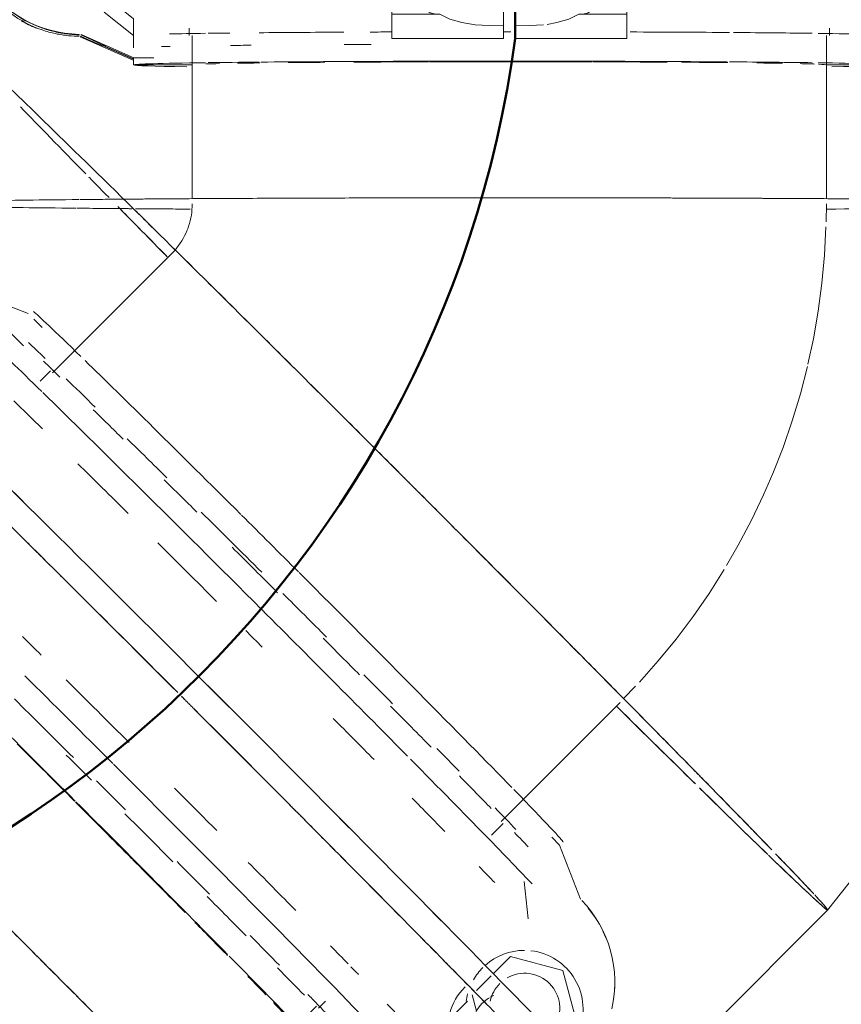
# Model space of a CAD drawing. Header units: millimetres. Extents: x 83162 to 161202, y 56220 to 105342.
# Tile 47 of 152: x 122062 to 122202, y 74652 to 74819. Entities that reach past the tile are written whole.
import ezdxf
from ezdxf import colors
from ezdxf.entities.mleader import LeaderData, LeaderLine
from ezdxf.math import Vec2, Vec3

# ---------------------------------------------------------------- set-up
doc = ezdxf.new("R2010")
doc.units = ezdxf.units.MM
doc.linetypes.add('ADSK_Штрих_ш2 п1_5', pattern=[350, 200, -150])
for name, color, linetype, lineweight in [('P-PIPE-____-OTLN', 7, 'Continuous', 50), ('Греющ. кабель', 204, 'Continuous', 50), ('ДЕВИ', 7, 'Continuous', 0)]:
    doc.layers.add(name, color=color, linetype=linetype, lineweight=lineweight)
doc.styles.add('ДЕВИ', font='CS_Gost2304.shx', dxfattribs={"width": 0.8})

# ---------------------------------------------------------------- blocks, each defined once
blk = doc.blocks.new('Грувлочное соединение_Колено стандартное - ГРУВ-V96-ВКК_01_К3_З_ЭОМ_греющий кабель_')
at = {"layer": 'P-PIPE-____-OTLN', "color": 31, "lineweight": 9, "true_color": 0xffbf9f}
for p, q in [((122090.65, 74817.69), (122090.65, 74816.45)), ((122199.65, 74816.45), (122199.65, 74817.69)), ((122091.15, 74816.45), (122091.15, 74788.67)), ((122199.15, 74788.67), (122199.15, 74816.45)), ((122199.1, 74784.76), (122199.15, 74787.79)), ((122087.64, 74779.31), (122067.37, 74759.04)), ((122067.02, 74759.39), (122065.26, 74757.64)), ((122164.62, 74703.58), (122166.66, 74705.7)), ((122143.74, 74682.67), (122164, 74702.94)), ((122142.11, 74680.34), (122144.09, 74682.32))]:
    blk.add_line(p, q, dxfattribs=at)
at = {"layer": 'P-PIPE-____-OTLN', "color": 254, "lineweight": 9, "true_color": 0xffdfcf}
blk.add_line((122091, 74785.87), (122090.91, 74785.4), dxfattribs=at)
at = {"layer": 'P-PIPE-____-OTLN', "color": 31, "lineweight": 9, "true_color": 0xffbf9f, "flags": 128}
for points in [[(122091.15, 74787.79), (122091.14, 74787.31), (122091.11, 74786.83), (122091.06, 74786.35), (122091, 74785.87)], [(122090.91, 74785.4), (122090.8, 74784.93), (122090.68, 74784.47), (122090.54, 74784.01), (122090.38, 74783.56), (122090.24, 74783.2)], [(122090.24, 74783.2), (122090.04, 74782.76), (122089.83, 74782.33), (122089.61, 74781.9), (122089.36, 74781.49), (122089.1, 74781.09), (122088.83, 74780.69), (122088.54, 74780.31), (122088.23, 74779.94), (122087.91, 74779.59), (122087.64, 74779.31)], [(122195.99, 74760.48), (122196.93, 74764.81), (122197.75, 74769.54), (122198.39, 74774.29), (122198.83, 74779.07), (122199.08, 74783.86)], [(122190.01, 74741.87), (122191.76, 74746.34), (122193.33, 74750.87), (122194.71, 74755.47), (122195.91, 74760.12)], [(122182.14, 74726.23), (122184.15, 74729.69), (122186.39, 74733.94), (122188.45, 74738.27), (122190.01, 74741.87)], [(122167.33, 74706.4), (122170.51, 74709.99), (122173.55, 74713.71), (122176.44, 74717.54), (122179.17, 74721.49), (122181.74, 74725.54)]]:
    blk.add_lwpolyline(points, dxfattribs=at)
blk = doc.blocks.new('Грувлочное соединение_Муфта жесткая1 - ГРУВ-V97-ВКК_01_К3_З_ЭОМ_греющий кабель_')
at = {"layer": 'P-PIPE-____-OTLN', "color": 8, "lineweight": 9, "true_color": 0x808080}
for p, q in [((122063.21, 74769.13), (122054.01, 74772.67)), ((122065.6, 74766.74), (122064.19, 74768.15)), ((122153.72, 74678.63), (122152.37, 74679.98)), ((122157.26, 74669.44), (122153.72, 74678.63)), ((122145.34, 74659.67), (122142.43, 74656.76)), ((122154.26, 74657.28), (122145.34, 74659.67)), ((122156.65, 74648.36), (122154.26, 74657.28)), ((122142.07, 74656.41), (122139.54, 74653.87)), ((122138.48, 74654.54), (122138.47, 74654.53)), ((122138.81, 74653.14), (122139.55, 74650.37)), ((122142.22, 74653.12), (122142, 74652.6))]:
    blk.add_line(p, q, dxfattribs=at)
for centre, major_axis, ratio, start_param, end_param in [((122109.09, 74724.39), (-45.25, 45.25), 0.01, 5.676874, 6.184594), ((122102.72, 74718.03), (-48.79, 48.79), 0.01, 5.589447, 5.961573), ((122105.55, 74720.85), (-45.25, 45.25), 0.01, 5.676679, 5.793493), ((122109.09, 74724.39), (-45.25, 45.25), 0.01, 4.937463, 5.649633), ((122102.72, 74718.03), (-48.79, 48.79), 0.01, 4.718668, 5.583345), ((122105.55, 74720.85), (-45.25, 45.25), 0.01, 5.338599, 5.484777), ((122105.55, 74720.85), (-45.25, 45.25), 0.01, 5.027565, 5.159478), ((122109.09, 74724.39), (-45.25, 45.25), 0.01, 4.719156, 4.934593), ((122105.55, 74720.85), (-45.25, 45.25), 0.01, 4.719164, 4.891313), ((122109.09, 74724.39), (-45.25, 45.25), 0.01, 3.783428, 4.716531), ((122102.72, 74718.03), (-48.79, 48.79), 0.01, 4.182414, 4.716531), ((122080.1, 74695.4), (-48.79, 48.79), 0.01, 5.027791, 5.096642), ((122105.55, 74720.85), (-45.25, 45.25), 0.01, 4.405497, 4.547042), ((122080.1, 74695.4), (-48.79, 48.79), 0.01, 4.716531, 4.937893), ((122105.55, 74720.85), (-45.25, 45.25), 0.01, 4.102847, 4.279873), ((122073.73, 74689.04), (-45.25, 45.25), 0.01, 4.716531, 4.811663), ((122102.72, 74718.03), (-48.79, 48.79), 0.01, 3.471488, 4.170088), ((122105.55, 74720.85), (-45.25, 45.25), 0.01, 3.783428, 3.964316), ((122080.1, 74695.4), (-48.79, 48.79), 0.01, 4.40527, 4.557101), ((122109.09, 74724.39), (-45.25, 45.25), 0.01, 3.16136, 3.771069), ((122073.73, 74689.04), (-45.25, 45.25), 0.01, 4.405497, 4.590432), ((122105.55, 74720.85), (-45.25, 45.25), 0.01, 3.482472, 3.616254), ((122080.1, 74695.4), (-48.79, 48.79), 0.01, 4.09401, 4.286615), ((122073.73, 74689.04), (-45.25, 45.25), 0.01, 4.094463, 4.265973), ((122143.11, 74655.3), (-18.48, 7.65), 0.999941, 3.304341, 4.30366), ((122143.09, 74655.24), (-18.48, 7.65), 0.999941, 3.918529, 3.988699), ((122080.1, 74695.4), (-48.79, 48.79), 0.01, 3.842254, 3.934494), ((122147.71, 74650.71), (-9.24, 3.83), 0.999941, 5.105109, 5.834462), ((122147.71, 74650.71), (-9.24, 3.83), 0.999941, 3.141593, 4.992282), ((122073.73, 74689.04), (-45.25, 45.25), 0.01, 3.783428, 3.938896), ((122080.1, 74695.4), (-48.79, 48.79), 0.01, 3.782749, 3.826971), ((122147.71, 74650.71), (-9.24, 3.83), 0.999941, 5.890507, 6.152306), ((122147.76, 74650.82), (-5.54, 2.3), 0.999941, 3.010714, 5.628708), ((122147.76, 74650.82), (-5.54, 2.3), 0.999941, 5.890507, 6.468043), ((122147.71, 74650.71), (-9.24, 3.83), 0.999941, 0.13092, 0.256876), ((122143.09, 74655.24), (-18.48, 7.65), 0.999941, 3.384888, 3.492785), ((122080.1, 74695.4), (-48.79, 48.79), 0.01, 3.471488, 3.586397)]:
    blk.add_ellipse(centre, major_axis=major_axis, ratio=ratio, start_param=start_param, end_param=end_param, dxfattribs=at)
blk.add_open_spline([(122159.91, 74666.05), (122159.49, 74666.7), (122159.04, 74667.31), (122158.59, 74667.86)], degree=3, dxfattribs=at)
blk = doc.blocks.new('Грувлочное соединение_Муфта жесткая1 - ГРУВ-V98-ВКК_01_К3_З_ЭОМ_греющий кабель_')
at = {"layer": 'P-PIPE-____-OTLN', "color": 8, "lineweight": 9, "true_color": 0x808080}
for p, q in [((122076.15, 74820.44), (122081.15, 74816.44)), ((122081.07, 74812.25), (122072.07, 74816.25)), ((122072.23, 74816.65), (122081.23, 74812.65)), ((122076.4, 74814.57), (122081.15, 74812.46)), ((122081.14, 74812.44), (122076.4, 74814.55)), ((122081.23, 74812.65), (122081.15, 74812.46)), ((122081.16, 74812.68), (122081.16, 74811.46)), ((122081.23, 74812.65), (122084.63, 74812.65)), ((122091.15, 74811.44), (122081.15, 74811.44)), ((122081.16, 74811.46), (122091.16, 74811.46)), ((122199.14, 74811.46), (122209.14, 74811.45)), ((122209.14, 74811.43), (122199.15, 74811.44))]:
    blk.add_line(p, q, dxfattribs=at)
at = {"layer": 'P-PIPE-____-OTLN', "color": 8, "lineweight": 9, "true_color": 0x808080, "flags": 128}
for points in [[(122076.05, 74814.65), (122075.2, 74815), (122073.86, 74815.57), (122072.1, 74816.33)], [(122072.2, 74816.57), (122073.95, 74815.77), (122075.27, 74815.16), (122076.1, 74814.76), (122076.4, 74814.6)]]:
    blk.add_lwpolyline(points, dxfattribs=at)
at = {"layer": 'P-PIPE-____-OTLN', "color": 8, "lineweight": 9, "true_color": 0x808080}
for centre, major_axis, ratio, start_param, end_param in [((122072.23, 74836.65), (-18.48, 7.65), 0.999941, 0.961423, 1.947424), ((122072.21, 74836.59), (-18.48, 7.65), 0.999941, 0.965663, 1.630477), ((122072.09, 74836.31), (-18.48, 7.65), 0.999941, 1.019423, 1.632463), ((122072.07, 74836.25), (-18.48, 7.65), 0.999941, 1.439876, 1.577838), ((122145.15, 74816.45), (64, 0), 0.01, 2.511929, 2.699758), ((122145.15, 74816.45), (64, 0), 0.01, 2.408731, 2.499757), ((122145.15, 74816.45), (64, 0), 0.01, 2.027172, 2.299427), ((122145.15, 74816.45), (64, 0), 0.01, 1.889359, 1.949929), ((122145.15, 74816.45), (64, 0), 0.01, 1.566654, 1.586731), ((122145.15, 74816.45), (64, 0), 0.01, 0.944586, 1.24306), ((122145.15, 74816.45), (64, 0), 0.01, 0.633552, 0.931384), ((122145.15, 74816.45), (64, 0), 0.01, 0.322518, 0.606506), ((122145.15, 74811.45), (64, 0), 0.01, 3.153076, 3.680564), ((122145.15, 74811.45), (64, 0), 0.01, 2.512116, 3.121825), ((122145.15, 74811.45), (54, 0), 0.01, 2.723195, 2.848432), ((122145.15, 74811.45), (64, 0), 0.01, 2.299228, 2.499757), ((122145.15, 74811.45), (54, 0), 0.01, 2.47606, 2.601506), ((122145.15, 74811.45), (64, 0), 0.01, 1.566654, 2.292905), ((122145.15, 74811.45), (54, 0), 0.01, 2.19118, 2.342793), ((122145.15, 74811.45), (54, 0), 0.01, 1.828545, 2.083685), ((122145.15, 74811.45), (54, 0), 0.01, 1.566654, 1.825367), ((122145.15, 74811.45), (64, 0), 0.01, 0.952634, 1.564029), ((122145.15, 74811.45), (54, 0), 0.01, 1.307942, 1.562775), ((122145.15, 74811.45), (54, 0), 0.01, 1.049229, 1.30476), ((122145.15, 74811.45), (54, 0), 0.01, 0.810067, 0.997204), ((122145.15, 74811.45), (64, 0), 0.01, 0.633552, 0.944586), ((122145.15, 74811.45), (54, 0), 0.01, 0.531803, 0.674469), ((122145.15, 74811.45), (54, 0), 0.01, 0.27309, 0.410113), ((122145.15, 74811.45), (64, 0), 0.01, 0.322518, 0.606312), ((122145.15, 74811.45), (54, 0), 0.01, 0.014378, 0.224987), ((122145.15, 74811.45), (64, 0), 0.01, 5.743388, 6.263418)]:
    blk.add_ellipse(centre, major_axis=major_axis, ratio=ratio, start_param=start_param, end_param=end_param, dxfattribs=at)
for points, knots in [([(122065.71, 74817.68), (122066.46, 74817.42), (122067.96, 74817), (122070.11, 74816.66), (122071.37, 74816.58), (122071.93, 74816.57)], [0, 0, 0, 0, 0.3333333, 0.6666667, 0.9532272, 0.9532272, 0.9532272, 0.9532272]), ([(122071.92, 74816.33), (122071.33, 74816.33), (122070.04, 74816.39), (122067.85, 74816.72), (122066.35, 74817.14), (122065.59, 74817.4)], [0.0304765, 0.0304765, 0.0304765, 0.0304765, 0.3333333, 0.6666667, 1, 1, 1, 1])]:
    blk.add_open_spline(points, degree=3, knots=knots, dxfattribs=at)
blk = doc.blocks.new('Грувлочное соединение_Колено стандартное - ГРУВ-V99-ВКК_01_К3_З_ЭОМ_греющий кабель_')
at = {"layer": 'P-PIPE-____-OTLN', "color": 31, "lineweight": 9, "true_color": 0xffbf9f}
for p, q in [((122036.48, 74728.85), (122035.58, 74727.95)), ((122035.93, 74727.6), (122016.29, 74707.96)), ((121978.52, 74704.32), (121976.04, 74704.32)), ((122007.18, 74703.82), (121978.52, 74703.82)), ((122112.65, 74650.88), (122113.83, 74652.05)), ((122092.66, 74631.59), (122112.3, 74651.23)), ((122089.85, 74628.86), (122092.03, 74630.96)), ((121977, 74595.32), (121978.52, 74595.32)), ((121978.52, 74595.82), (122007.18, 74595.82)), ((122008.07, 74595.84), (122011.01, 74595.9))]:
    blk.add_line(p, q, dxfattribs=at)
at = {"layer": 'P-PIPE-____-OTLN', "color": 254, "lineweight": 9, "true_color": 0xffdfcf}
blk.add_line((122014.2, 74706.09), (122013.81, 74705.82), dxfattribs=at)
at = {"layer": 'P-PIPE-____-OTLN', "color": 31, "lineweight": 9, "true_color": 0xffbf9f, "flags": 128}
for points in [[(122015.66, 74707.33), (122015.32, 74707), (122014.96, 74706.68), (122014.59, 74706.38), (122014.2, 74706.09)], [(122013.81, 74705.82), (122013.4, 74705.56), (122012.99, 74705.32), (122012.56, 74705.1), (122012.13, 74704.89), (122011.77, 74704.73)], [(122011.77, 74704.73), (122011.33, 74704.56), (122010.87, 74704.4), (122010.41, 74704.26), (122009.95, 74704.14), (122009.48, 74704.04), (122009.01, 74703.96), (122008.53, 74703.9), (122008.05, 74703.85), (122007.57, 74703.83), (122007.18, 74703.82)], [(122070.49, 74613.89), (122074.21, 74616.29), (122078.14, 74619.05), (122081.95, 74621.96), (122085.65, 74625.03), (122089.21, 74628.24)], [(122053.1, 74604.95), (122057.5, 74606.88), (122061.82, 74608.98), (122066.04, 74611.25), (122070.18, 74613.69)], [(122036.48, 74599.47), (122040.35, 74600.49), (122044.93, 74601.91), (122049.46, 74603.51), (122053.1, 74604.95)], [(122011.98, 74595.92), (122016.77, 74596.2), (122021.55, 74596.68), (122026.3, 74597.35), (122031.02, 74598.21), (122035.71, 74599.26), (122036.48, 74599.46)]]:
    blk.add_lwpolyline(points, dxfattribs=at)
blk = doc.blocks.new('Грувлочное соединение_Муфта жесткая1 - ГРУВ-V101-ВКК_01_К3_З_ЭОМ_греющий кабель_')
at = {"layer": 'P-PIPE-____-OTLN', "color": 8, "lineweight": 9, "true_color": 0x808080}
for p, q in [((122062.44, 74763.6), (122060.17, 74765.87)), ((122148.36, 74666.09), (122147.65, 74672.45)), ((122140.85, 74656.67), (122140.84, 74656.66)), ((122138.01, 74652.05), (122135.8, 74649.84)), ((122142.49, 74653.02), (122141.97, 74652.8))]:
    blk.add_line(p, q, dxfattribs=at)
for centre, major_axis, ratio, start_param, end_param in [((122105.93, 74721.23), (-45.25, 45.25), 0.01, 5.799282, 5.952384), ((122105.93, 74721.23), (-45.25, 45.25), 0.01, 5.486361, 5.651195), ((122099.57, 74714.87), (-48.79, 48.79), 0.01, 5.490728, 5.642029), ((122105.93, 74721.23), (-45.25, 45.25), 0.01, 5.158805, 5.330315), ((122099.57, 74714.87), (-48.79, 48.79), 0.01, 5.130177, 5.330768), ((122105.93, 74721.23), (-45.25, 45.25), 0.01, 4.787588, 5.019281), ((122099.57, 74714.87), (-48.79, 48.79), 0.01, 4.809813, 5.019508), ((122105.93, 74721.23), (-45.25, 45.25), 0.01, 4.542723, 4.708247), ((122099.57, 74714.87), (-48.79, 48.79), 0.01, 4.650568, 4.708247), ((122070.58, 74685.88), (-45.25, 45.25), 0.01, 4.708247, 5.315815), ((122076.94, 74692.24), (-48.79, 48.79), 0.01, 4.708247, 5.019508), ((122105.93, 74721.23), (-45.25, 45.25), 0.01, 4.280688, 4.397213), ((122074.11, 74689.42), (-45.25, 45.25), 0.01, 4.793272, 5.019281), ((122099.57, 74714.87), (-48.79, 48.79), 0.01, 4.242218, 4.396986), ((122070.58, 74685.88), (-38.18, 38.18), 0.01, 4.708247, 4.96696), ((122105.93, 74721.23), (-45.25, 45.25), 0.01, 3.976689, 4.086179), ((122076.94, 74692.24), (-48.79, 48.79), 0.01, 3.463205, 4.70611), ((122074.11, 74689.42), (-45.25, 45.25), 0.01, 4.596087, 4.705614), ((122070.58, 74685.88), (-38.18, 38.18), 0.01, 4.449534, 4.704367), ((122070.58, 74685.88), (-45.25, 45.25), 0.01, 4.094227, 4.705622), ((122099.57, 74714.87), (-48.79, 48.79), 0.01, 3.934429, 4.085726), ((122105.93, 74721.23), (-45.25, 45.25), 0.01, 3.62161, 3.773358), ((122070.58, 74685.88), (-38.18, 38.18), 0.01, 4.190821, 4.446352), ((122074.11, 74689.42), (-45.25, 45.25), 0.01, 4.2653, 4.397213), ((122099.57, 74714.87), (-48.79, 48.79), 0.01, 3.640009, 3.745906), ((122070.58, 74685.88), (-38.18, 38.18), 0.01, 3.951659, 4.138797), ((122074.11, 74689.42), (-45.25, 45.25), 0.01, 3.940476, 4.086179), ((122070.58, 74685.88), (-45.25, 45.25), 0.01, 3.775145, 4.086179), ((122070.58, 74685.88), (-38.18, 38.18), 0.01, 3.673396, 3.816062), ((122144.68, 74647.43), (-3.83, 9.24), 0.999941, 0.392678, 1.439876), ((122070.58, 74685.88), (-38.18, 38.18), 0.01, 3.414683, 3.600879), ((122074.11, 74689.42), (-45.25, 45.25), 0.01, 3.631592, 3.720355), ((122144.79, 74647.47), (-2.3, 5.54), 0.999941, 0.392678, 1.701675), ((122144.79, 74647.47), (-2.3, 5.54), 0.999941, 0.130879, 0.29993)]:
    blk.add_ellipse(centre, major_axis=major_axis, ratio=ratio, start_param=start_param, end_param=end_param, dxfattribs=at)
at = {"layer": 'P-PIPE-____-OTLN', "color": 9, "lineweight": 9, "true_color": 0xbfbfbf}
for centre, major_axis, ratio, start_param, end_param in [((122074.11, 74689.42), (-45.25, 45.25), 0.01, 3.720355, 3.775145), ((122144.79, 74647.47), (-2.3, 5.54), 0.999941, 0.29993, 0.392678)]:
    blk.add_ellipse(centre, major_axis=major_axis, ratio=ratio, start_param=start_param, end_param=end_param, dxfattribs=at)
blk = doc.blocks.new('Грувлочное соединение_Муфта жесткая1 - ГРУВ-V244-ВКК_01_К3_З_ЭОМ_греющий кабель_')
at = {"layer": 'P-PIPE-____-OTLN', "color": 9, "lineweight": 9, "true_color": 0xbfbfbf}
for p, q in [((122144.15, 74862.08), (122144.15, 74864.97)), ((122146.15, 74864.95), (122146.15, 74861.9)), ((122125.15, 74863.97), (122144.15, 74863.97)), ((122144.15, 74861.8), (122144.15, 74863.97)), ((122146.15, 74863.97), (122165.15, 74863.97)), ((122146.15, 74863.97), (122146.15, 74861.8)), ((122144.15, 74861.8), (122144.15, 74860.46)), ((122146.15, 74860.46), (122146.15, 74861.8)), ((122122.46, 74848.13), (122122.15, 74847.33)), ((122122.95, 74848.17), (122125.15, 74848.17)), ((122125.15, 74846.23), (122125.15, 74848.41)), ((122131.15, 74846.31), (122131.15, 74849.19)), ((122159.15, 74849.19), (122159.15, 74846.31)), ((122165.15, 74849.14), (122165.15, 74847)), ((122166.15, 74846.82), (122166.15, 74849.07)), ((122166.15, 74848.84), (122166.15, 74847.27)), ((122170.15, 74849.02), (122170.15, 74846.34)), ((122076.15, 74846.13), (122076.15, 74843.86)), ((122122.15, 74845.27), (122122.15, 74847.33)), ((122122.15, 74847.33), (122122.15, 74845.17)), ((122135.75, 74846.13), (122131.15, 74846.13)), ((122159.15, 74846.13), (122136.3, 74846.13)), ((122169.57, 74846.13), (122165.15, 74846.13)), ((122166.15, 74844.82), (122166.15, 74846.19)), ((122170.15, 74846.14), (122170.15, 74844.82)), ((122177.15, 74846.13), (122170.24, 74846.13)), ((122177.15, 74846.13), (122177.15, 74844.41)), ((122214.15, 74844.46), (122214.15, 74846.74)), ((122076.15, 74843), (122076.15, 74840.83)), ((122214.15, 74840.83), (122214.15, 74843))]:
    blk.add_line(p, q, dxfattribs=at)
at = {"layer": 'P-PIPE-____-OTLN', "color": 8, "lineweight": 9, "true_color": 0x808080}
for p, q in [((122081.15, 74864.33), (122081.15, 74859.33)), ((122125.15, 74860.31), (122125.15, 74862.96)), ((122209.15, 74859.33), (122209.15, 74864.33)), ((122135.02, 74860.82), (122137.05, 74861.4)), ((122165.15, 74862.45), (122165.15, 74860.31)), ((122081.15, 74859.34), (122076.15, 74855.34)), ((122125.15, 74850.23), (122125.15, 74860.06)), ((122133.19, 74860.06), (122127.02, 74860.06)), ((122133.34, 74860.06), (122127.03, 74860.06)), ((122144.15, 74860.46), (122144.15, 74859.1)), ((122146.15, 74857.81), (122146.15, 74860.46)), ((122163.27, 74860.06), (122156.96, 74860.06)), ((122163.27, 74860.06), (122157.11, 74860.06)), ((122165.15, 74860.06), (122165.15, 74850.23)), ((122214.14, 74855.34), (122209.14, 74859.34)), ((122131.15, 74849.75), (122131.15, 74858.9)), ((122144.15, 74857.76), (122144.15, 74853.13)), ((122146.15, 74853.13), (122146.15, 74857.76)), ((122159.15, 74858.9), (122159.15, 74849.75)), ((122144.15, 74853.13), (122144.15, 74856.02)), ((122146.15, 74856.02), (122146.15, 74853.13)), ((122076.15, 74855.33), (122076.15, 74846.74)), ((122214.15, 74846.74), (122214.15, 74855.33)), ((122166.15, 74850.13), (122165.15, 74850.13)), ((122166.15, 74849.76), (122166.15, 74850.13)), ((122166.15, 74850.13), (122166.15, 74848.84)), ((122168.53, 74849.36), (122166.15, 74849.36)), ((122170.15, 74849.36), (122169.57, 74849.36)), ((122125.15, 74840.39), (122125.15, 74845.43)), ((122131.15, 74840.48), (122131.15, 74845.16)), ((122159.15, 74845.16), (122159.15, 74840.48)), ((122165.15, 74845.43), (122165.15, 74840.39)), ((122166.15, 74845.21), (122166.15, 74840.39)), ((122166.15, 74840.39), (122166.15, 74844.82)), ((122170.15, 74844.82), (122166.15, 74844.82)), ((122170.15, 74844.82), (122170.15, 74840.38)), ((122177.15, 74844.41), (122177.15, 74840.37)), ((122122.15, 74840.39), (122122.15, 74843.79)), ((122122.15, 74843.66), (122122.15, 74840.39)), ((122076.15, 74837.21), (122076.15, 74823.33)), ((122122.15, 74832.93), (122122.15, 74836.59)), ((122122.15, 74836.46), (122122.15, 74832.93)), ((122125.15, 74830.23), (122125.15, 74837.43)), ((122131.15, 74831.71), (122131.15, 74837.45)), ((122159.15, 74837.45), (122159.15, 74826.79)), ((122165.15, 74837.43), (122165.15, 74830.23)), ((122166.15, 74835.59), (122166.15, 74837.45)), ((122166.15, 74837.44), (122166.15, 74830.13)), ((122170.15, 74837.45), (122170.15, 74835.59)), ((122177.15, 74835.93), (122177.15, 74834.13)), ((122214.15, 74823.33), (122214.15, 74837.21)), ((122166.15, 74830.89), (122166.15, 74835.59)), ((122170.15, 74835.59), (122166.15, 74835.59)), ((122170.15, 74835.59), (122170.15, 74830.89)), ((122122.15, 74832.93), (122122.46, 74832.12)), ((122131.15, 74834.13), (122136.3, 74834.13)), ((122137.12, 74834.13), (122159.15, 74834.13)), ((122165.15, 74834.13), (122176.08, 74834.13)), ((122125.15, 74832.17), (122122.95, 74832.17)), ((122125.15, 74832.08), (122122.95, 74832.08)), ((122166.15, 74830.89), (122170.15, 74830.89)), ((122125.15, 74826.73), (122125.15, 74829.3)), ((122131.15, 74826.79), (122131.15, 74830.72)), ((122165.15, 74830.13), (122166.15, 74830.13)), ((122165.15, 74829.66), (122165.15, 74826.73)), ((122166.15, 74830.13), (122166.15, 74830.44)), ((122125.15, 74820.06), (122125.15, 74826.06)), ((122131.15, 74821.21), (122131.15, 74826.67)), ((122159.15, 74826.67), (122159.15, 74821.21)), ((122165.15, 74826.06), (122165.15, 74820.06)), ((122076.15, 74823.32), (122081.15, 74819.32)), ((122209.14, 74819.32), (122214.14, 74823.32)), ((122144.15, 74821.14), (122144.15, 74818.24)), ((122146.15, 74818.24), (122146.15, 74821.14)), ((122081.15, 74819.33), (122081.15, 74814.33)), ((122125.15, 74817.69), (122125.15, 74820.06)), ((122125.15, 74820.06), (122133.34, 74820.06)), ((122156.96, 74820.06), (122165.15, 74820.06)), ((122165.15, 74820.06), (122165.15, 74815.97)), ((122209.15, 74814.33), (122209.15, 74819.33)), ((122125.15, 74815.97), (122125.15, 74817.62)), ((122144.15, 74815.97), (122144.15, 74818.24)), ((122146.15, 74818.24), (122146.15, 74815.97)), ((122144.15, 74815.97), (122125.15, 74815.97)), ((122165.15, 74815.97), (122146.15, 74815.97))]:
    blk.add_line(p, q, dxfattribs=at)
at = {"layer": 'P-PIPE-____-OTLN', "lineweight": 9}
for p, q in [((122127.02, 74860.06), (122125.15, 74860.06)), ((122127.03, 74860.06), (122125.15, 74860.06)), ((122165.15, 74860.06), (122163.27, 74860.06)), ((122165.15, 74860.06), (122163.27, 74860.06)), ((122076.15, 74840.16), (122076.15, 74837.21)), ((122122.15, 74838.33), (122122.15, 74840.2)), ((122122.15, 74840.05), (122122.15, 74838.19)), ((122125.15, 74840.22), (122122.95, 74840.22)), ((122125.15, 74838.38), (122125.15, 74840.26)), ((122131.15, 74838.38), (122131.15, 74840.26)), ((122159.15, 74840.26), (122159.15, 74838.38)), ((122165.15, 74840.26), (122165.15, 74838.38)), ((122166.15, 74838.4), (122166.15, 74840.39)), ((122166.15, 74840.23), (122166.15, 74837.63)), ((122170.15, 74840.38), (122170.15, 74838.4)), ((122177.15, 74840.19), (122177.15, 74838.39)), ((122214.15, 74837.21), (122214.15, 74840.16))]:
    blk.add_line(p, q, dxfattribs=at)
at = {"layer": 'P-PIPE-____-OTLN', "color": 9, "lineweight": 9, "true_color": 0xbfbfbf, "flags": 128}
for points in [[(122137.05, 74861.4), (122139.32, 74861.77), (122141.73, 74861.9), (122144.15, 74861.8)], [(122146.15, 74861.8), (122148.56, 74861.9), (122150.97, 74861.77), (122153.25, 74861.4)]]:
    blk.add_lwpolyline(points, dxfattribs=at)
at = {"layer": 'P-PIPE-____-OTLN', "color": 8, "lineweight": 9, "true_color": 0x808080, "flags": 128}
for points in [[(122153.27, 74861.4), (122155.28, 74860.82), (122156.96, 74860.06)], [(122144.15, 74818.24), (122141.73, 74818.14), (122139.32, 74818.28), (122137.05, 74818.66), (122135.02, 74819.26), (122133.34, 74820.06)], [(122156.96, 74820.06), (122155.28, 74819.26), (122153.25, 74818.66), (122151.57, 74818.35)], [(122150.97, 74818.28), (122148.56, 74818.14), (122146.15, 74818.24)]]:
    blk.add_lwpolyline(points, dxfattribs=at)
at = {"layer": 'P-PIPE-____-OTLN', "color": 8, "lineweight": 9, "true_color": 0x808080}
for centre, major_axis, start_param, end_param in [((122145.15, 74864.33), (64, 0), 2.223402, 3.141593), ((122145.15, 74864.33), (64, 0), 2.061772, 2.190346), ((122145.15, 74864.33), (64, 0), 0.961433, 1.081625), ((122145.15, 74864.33), (64, 0), 0.630222, 0.929927), ((122145.15, 74864.33), (64, 0), 0.315043, 0.622068), ((122145.15, 74864.33), (64, 0), 0, 0.311034), ((122145.15, 74859.33), (64, 0), 2.696097, 2.7528), ((122145.15, 74859.33), (64, 0), 2.297765, 2.419336), ((122145.15, 74859.33), (64, 0), 1.94778, 2.025596), ((122145.15, 74855.33), (69, 0), 1.868563, 2.752517), ((122145.15, 74855.33), (69, 0), 0.569652, 1.275776), ((122145.15, 74855.33), (69, 0), 0.311261, 0.545565), ((122145.15, 74823.33), (69, 0), 2.693456, 2.752517), ((122145.15, 74823.33), (69, 0), 2.378718, 2.429182), ((122145.15, 74823.33), (69, 0), 2.309837, 2.363441), ((122145.15, 74823.33), (69, 0), 1.974365, 2.027263), ((122145.15, 74823.33), (69, 0), 1.935721, 1.965485), ((122145.15, 74814.33), (64, 0), 2.695979, 2.7528), ((122145.15, 74814.33), (64, 0), 2.328533, 2.406893), ((122145.15, 74814.33), (64, 0), 1.94769, 2.025762)]:
    blk.add_ellipse(centre, major_axis=major_axis, ratio=0.01, start_param=start_param, end_param=end_param, dxfattribs=at)
at = {"layer": 'P-PIPE-____-OTLN', "lineweight": 9}
for start_param, end_param in [(2.190346, 2.223402), (0.933102, 0.961433)]:
    blk.add_ellipse((122145.15, 74864.33), major_axis=(64, 0), ratio=0.01, start_param=start_param, end_param=end_param, dxfattribs=at)
at = {"layer": 'P-PIPE-____-OTLN', "color": 9, "lineweight": 9, "true_color": 0xbfbfbf}
for start_param, end_param in [(2.036355, 2.061772), (1.586422, 2.009561), (1.124587, 1.555171)]:
    blk.add_ellipse((122145.15, 74864.33), major_axis=(64, 0), ratio=0.01, start_param=start_param, end_param=end_param, dxfattribs=at)
at = {"layer": 'P-PIPE-____-OTLN', "lineweight": 9}
for points in [[(122131.15, 74859.12), (122131.16, 74859.33), (122131.24, 74859.51), (122131.39, 74859.65)], [(122158.91, 74859.65), (122159.05, 74859.51), (122159.13, 74859.33), (122159.15, 74859.12)], [(122122.95, 74840.22), (122122.8, 74839.62), (122122.69, 74839.02), (122122.6, 74838.41)]]:
    blk.add_open_spline(points, degree=3, dxfattribs=at)
at = {"layer": 'P-PIPE-____-OTLN', "color": 8, "lineweight": 9, "true_color": 0x808080}
for points in [[(122131.39, 74859.65), (122131.55, 74859.8), (122132.05, 74860.02), (122132.85, 74860.07), (122133.34, 74860.06)], [(122156.96, 74860.06), (122157.44, 74860.07), (122158.25, 74860.02), (122158.74, 74859.8), (122158.91, 74859.65)], [(122122.46, 74844.14), (122122.46, 74842.87), (122122.61, 74841.62), (122122.91, 74840.39)], [(122122.46, 74832.13), (122122.46, 74832.11), (122122.62, 74832.1), (122122.95, 74832.08)], [(122133.34, 74820.06), (122132.85, 74820.07), (122132.05, 74820.14), (122131.3, 74820.51), (122131.15, 74820.95), (122131.15, 74821.21)], [(122159.15, 74821.21), (122159.15, 74820.95), (122158.99, 74820.51), (122158.25, 74820.14), (122157.44, 74820.07), (122156.96, 74820.06)]]:
    blk.add_open_spline(points, degree=3, dxfattribs=at)
at = {"layer": 'P-PIPE-____-OTLN', "color": 9, "lineweight": 9, "true_color": 0xbfbfbf}
blk.add_open_spline([(122122.95, 74848.17), (122122.62, 74846.81), (122122.46, 74845.47), (122122.46, 74844.14)], degree=3, dxfattribs=at)
at = {"layer": 'P-PIPE-____-OTLN', "color": 8, "lineweight": 9, "true_color": 0x808080}
blk.add_open_spline([(122122.51, 74837.46), (122122.48, 74837.06), (122122.41, 74835.32), (122122.62, 74833.55), (122122.95, 74832.17)], degree=3, knots=[0.3488349, 0.3488349, 0.3488349, 0.3488349, 0.5, 1, 1, 1, 1], dxfattribs=at)

msp = doc.modelspace()

# ---------------------------------------------------------------- linework, layer by layer
at = {"layer": 'P-PIPE-____-OTLN', "color": 11, "linetype": 'ADSK_Штрих_ш2 п1_5', "lineweight": 9, "true_color": 0xff8040}
msp.add_line((122164.95, 74633.17), (122199.36, 74667.58), dxfattribs=at)
at = {"layer": 'P-PIPE-____-OTLN', "color": 11, "linetype": 'ADSK_Штрих_ш2 п1_5', "lineweight": 9, "true_color": 0xff8040, "flags": 128}
msp.add_lwpolyline([(122199.36, 74667.58), (122224.2, 74699.12), (122236.21, 74722.73)], dxfattribs=at)
at = {"layer": 'P-PIPE-____-OTLN', "color": 31, "linetype": 'ADSK_Штрих_ш2 п1_5', "lineweight": 9, "true_color": 0xffbf9f}
for centre, major_axis, ratio, start_param, end_param in [((122125.82, 74741.12), (-73.54, 73.54), 0.01, 5.410294, 6.011384), ((122125.82, 74741.12), (-73.54, 73.54), 0.01, 5.317485, 5.41022), ((122145.15, 74787.79), (104, 0), 0.01, 3.39925, 3.922849), ((122145.15, 74787.79), (104, 0), 0.01, 2.352053, 2.868612), ((122145.15, 74787.79), (104, 0), 0.01, 2.260418, 2.350242), ((122125.82, 74741.12), (-73.54, 73.54), 0.01, 0.881175, 1.023256), ((122145.15, 74787.79), (104, 0), 0.01, 2.167608, 2.260365), ((122145.15, 74787.79), (104, 0), 0.01, 2.048407, 2.167168), ((122145.15, 74787.79), (104, 0), 0.01, 1.910222, 2.047883), ((122145.15, 74787.79), (104, 0), 0.01, 1.791786, 1.909822), ((122145.15, 74787.79), (104, 0), 0.01, 1.652524, 1.791285), ((122145.15, 74787.79), (104, 0), 0.01, 1.535187, 1.652168), ((122145.15, 74787.79), (104, 0), 0.01, 1.394346, 1.53472), ((122145.15, 74787.79), (104, 0), 0.01, 1.278607, 1.394038), ((122145.15, 74787.79), (104, 0), 0.01, 1.135369, 1.248251), ((122145.15, 74787.79), (104, 0), 0.01, 1.022041, 1.135113), ((122145.15, 74787.79), (104, 0), 0.01, 3.925161, 4.042361), ((122125.82, 74741.12), (-73.54, 73.54), 0.01, 0.887427, 1.020632), ((122145.15, 74787.79), (104, 0), 0.01, 4.020736, 4.046988), ((122145.15, 74787.79), (104, 0), 0.01, 4.053367, 4.16266), ((122145.15, 74787.79), (104, 0), 0.01, 4.057323, 4.159616), ((122145.15, 74787.79), (104, 0), 0.01, 5.258098, 5.272172), ((122145.15, 74787.79), (104, 0), 0.01, 5.259189, 5.531085), ((122125.82, 74741.12), (-73.54, 73.54), 0.01, 5.203934, 5.317045), ((122125.82, 74741.12), (-73.54, 73.54), 0.01, 5.060098, 5.20292), ((122125.82, 74741.12), (-73.54, 73.54), 0.01, 4.941662, 5.059698), ((122125.82, 74741.12), (-73.54, 73.54), 0.01, 4.8024, 4.933985), ((122125.82, 74741.12), (-73.54, 73.54), 0.01, 4.685064, 4.802044), ((122125.82, 74741.12), (-73.54, 73.54), 0.01, 4.654734, 4.684597), ((122125.82, 74741.12), (-73.54, 73.54), 0.01, 4.544222, 4.65066), ((122088.26, 74703.56), (-73.54, 73.54), 0.01, 5.022406, 5.090877), ((122088.26, 74703.56), (-73.54, 73.54), 0.00996, 5.024183, 5.090561), ((122125.82, 74741.12), (-73.54, 73.54), 0.01, 4.45365, 4.543915), ((122088.26, 74703.56), (-73.54, 73.54), 0.01, 4.979451, 5.002496), ((122125.82, 74741.12), (-73.54, 73.54), 0.01, 4.285245, 4.428062), ((122125.82, 74741.12), (-73.54, 73.54), 0.01, 4.190751, 4.28499), ((122088.26, 74703.56), (-73.54, 73.54), 0.01, 4.677779, 4.708247), ((122088.26, 74703.56), (-73.54, 73.54), 0.00996, 4.677752, 4.708207), ((122125.82, 74741.12), (-73.54, 73.54), 0.01, 4.024787, 4.171553), ((122125.82, 74741.12), (-73.54, 73.54), 0.01, 2.118202, 2.347502), ((122125.82, 74741.12), (-73.54, 73.54), 0.01, 2.118375, 2.344865), ((122125.82, 74741.12), (-73.54, 73.54), 0.01, 3.92815, 4.024587), ((122125.82, 74741.12), (-73.54, 73.54), 0.01, 2.360336, 2.615275), ((122125.82, 74741.12), (-73.54, 73.54), 0.01, 3.761072, 3.931133), ((122125.82, 74741.12), (-73.54, 73.54), 0.01, 2.362039, 2.618576), ((122088.26, 74703.56), (-73.54, 73.54), 0.01, 4.421205, 4.453272), ((122125.82, 74741.12), (-73.54, 73.54), 0.01, 3.665908, 3.760931), ((122088.26, 74703.56), (-73.54, 73.54), 0.01, 4.323607, 4.394088), ((122088.26, 74703.56), (-73.54, 73.54), 0.00996, 4.32404, 4.391843), ((122125.82, 74741.12), (-73.54, 73.54), 0.01, 2.622136, 2.87826), ((122125.82, 74741.12), (-73.54, 73.54), 0.01, 3.487589, 3.641614), ((122125.82, 74741.12), (-73.54, 73.54), 0.01, 2.643889, 2.881419), ((122125.82, 74741.12), (-73.54, 73.54), 0.01, 3.404312, 3.48751), ((122125.82, 74741.12), (-73.54, 73.54), 0.01, 3.145735, 3.387368), ((122125.82, 74741.12), (-73.54, 73.54), 0.01, 2.883935, 3.141593), ((122125.82, 74741.12), (-73.54, 73.54), 0.01, 2.894812, 3.141593), ((122053.85, 74669.15), (-73.54, 73.54), 0.01, 4.535938, 4.642322), ((122088.26, 74703.56), (-73.54, 73.54), 0.01, 4.079929, 4.128343), ((122088.26, 74703.56), (-73.54, 73.54), 0.00996, 4.004752, 4.057914), ((122053.85, 74669.15), (-73.54, 73.54), 0.01, 4.4202, 4.535631), ((122088.26, 74703.56), (-73.54, 73.54), 0.01, 3.918942, 4.002048)]:
    msp.add_ellipse(centre, major_axis=major_axis, ratio=ratio, start_param=start_param, end_param=end_param, dxfattribs=at)
at = {"layer": 'P-PIPE-____-OTLN', "color": 254, "linetype": 'ADSK_Штрих_ш2 п1_5', "lineweight": 9, "true_color": 0xffdfcf}
for centre, start_param, end_param in [((122125.82, 74741.12), 0.527741, 0.779942), ((122125.82, 74741.12), 0.79005, 0.854483), ((122088.26, 74703.56), 4.716691, 4.977906), ((122088.26, 74703.56), 4.453272, 4.677779), ((122088.26, 74703.56), 4.128343, 4.323607)]:
    msp.add_ellipse(centre, major_axis=(-73.54, 73.54), ratio=0.01, start_param=start_param, end_param=end_param, dxfattribs=at)
at = {"layer": 'P-PIPE-____-OTLN', "color": 11, "linetype": 'ADSK_Штрих_ш2 п1_5', "lineweight": 9, "true_color": 0xff8040}
for centre, major_axis, ratio, start_param, end_param in [((122145.15, 74787.79), (104, 0), 0.01, 2.167168, 2.254165), ((122125.82, 74741.12), (-73.54, 73.54), 0.01, 5.317045, 5.404042), ((122145.15, 74787.79), (104, 0), 0.01, 2.047883, 2.167608), ((122145.15, 74787.79), (104, 0), 0.01, 1.909822, 2.048407), ((122145.15, 74787.79), (104, 0), 0.01, 1.791285, 1.910222), ((122145.15, 74787.79), (104, 0), 0.01, 1.652168, 1.791786), ((122145.15, 74787.79), (104, 0), 0.01, 1.566654, 1.652524), ((122145.15, 74787.79), (104, 0), 0.01, 1.53472, 1.566654), ((122145.15, 74787.79), (104, 0), 0.01, 1.394038, 1.535187), ((122145.15, 74787.79), (104, 0), 0.01, 1.248251, 1.394346), ((122145.15, 74787.79), (104, 0), 0.01, 1.135113, 1.278607), ((122145.15, 74787.79), (104, 0), 0.01, 0.996011, 1.135369), ((122145.15, 74787.79), (104, 0), 0.01, 0.874711, 1.022041), ((122125.82, 74741.12), (-73.54, 73.54), 0.01, 5.20292, 5.317485), ((122091.41, 74706.71), (-73.54, 73.54), 0.00996, 4.716531, 6.287327), ((122091.41, 74706.71), (-73.54, 73.54), 0.01, 4.716531, 6.287327), ((122125.82, 74741.12), (-73.54, 73.54), 0.01, 5.059698, 5.203934), ((122125.82, 74741.12), (-73.54, 73.54), 0.01, 4.933985, 5.060098), ((122125.82, 74741.12), (-73.54, 73.54), 0.01, 4.802044, 4.941662), ((122088.26, 74703.56), (-73.54, 73.54), 0.00996, 5.090561, 5.342486), ((122125.82, 74741.12), (-73.54, 73.54), 0.01, 4.716531, 4.8024), ((122125.82, 74741.12), (-73.54, 73.54), 0.01, 4.684597, 4.716531), ((122125.82, 74741.12), (-73.54, 73.54), 0.01, 4.543915, 4.685064), ((122125.82, 74741.12), (-73.54, 73.54), 0.01, 4.428062, 4.544222), ((122088.26, 74703.56), (-73.54, 73.54), 0.00996, 4.716531, 5.024183), ((122088.26, 74703.56), (-73.54, 73.54), 0.01, 5.002496, 5.022406), ((122125.82, 74741.12), (-73.54, 73.54), 0.01, 4.28499, 4.45365), ((122125.82, 74741.12), (-73.54, 73.54), 0.01, 4.171553, 4.285245), ((122091.41, 74706.71), (-73.54, 73.54), 0.00996, 3.145735, 4.716531), ((122091.41, 74706.71), (-73.54, 73.54), 0.01, 3.145735, 4.716531), ((122125.82, 74741.12), (-73.54, 73.54), 0.01, 4.024587, 4.190751), ((122088.26, 74703.56), (-73.54, 73.54), 0.00996, 4.391843, 4.677752), ((122125.82, 74741.12), (-73.54, 73.54), 0.01, 3.931133, 4.024787), ((122125.82, 74741.12), (-73.54, 73.54), 0.01, 3.760931, 3.92815), ((122088.26, 74703.56), (-73.54, 73.54), 0.01, 4.394088, 4.421205), ((122125.82, 74741.12), (-73.54, 73.54), 0.01, 3.669333, 3.761072), ((122125.82, 74741.12), (-73.54, 73.54), 0.01, 3.48751, 3.647581), ((122088.26, 74703.56), (-73.54, 73.54), 0.00996, 4.073746, 4.32404), ((122125.82, 74741.12), (-73.54, 73.54), 0.01, 3.407534, 3.487589), ((122125.82, 74741.12), (-73.54, 73.54), 0.01, 3.145735, 3.396658), ((122053.85, 74669.15), (-73.54, 73.54), 0.01, 4.535631, 4.67678), ((122088.26, 74703.56), (-73.54, 73.54), 0.01, 4.002048, 4.079929), ((122053.85, 74669.15), (-73.54, 73.54), 0.01, 4.38991, 4.535938), ((122088.26, 74703.56), (-73.54, 73.54), 0.00996, 3.830491, 4.004752)]:
    msp.add_ellipse(centre, major_axis=major_axis, ratio=ratio, start_param=start_param, end_param=end_param, dxfattribs=at)
at = {"layer": 'P-PIPE-____-OTLN', "color": 7, "linetype": 'ADSK_Штрих_ш2 п1_5', "lineweight": 9, "true_color": 0xffefe7}
msp.add_ellipse((122125.82, 74741.12), major_axis=(-73.54, 73.54), ratio=0.01, start_param=3.141593, end_param=3.145735, dxfattribs=at)
msp.add_ellipse((122125.82, 74741.12), major_axis=(-73.54, 73.54), ratio=0.01, start_param=3.141593, end_param=3.145735, dxfattribs=at)
at = {"layer": 'Греющ. кабель'}
msp.add_line((122146.15, 74815.97), (122146.02, 77446.89), dxfattribs=at)
msp.add_arc((121958.57, 74841.36), 189.29, 270.2992, 352.2913, dxfattribs=at)

# ---------------------------------------------------------------- block references
at = {"layer": 'P-PIPE-____-OTLN', "color": 8, "lineweight": 9, "true_color": 0x808080}
for name in ['Грувлочное соединение_Муфта жесткая1 - ГРУВ-V244-ВКК_01_К3_З_ЭОМ_греющий кабель_', 'Грувлочное соединение_Муфта жесткая1 - ГРУВ-V98-ВКК_01_К3_З_ЭОМ_греющий кабель_', 'Грувлочное соединение_Муфта жесткая1 - ГРУВ-V97-ВКК_01_К3_З_ЭОМ_греющий кабель_', 'Грувлочное соединение_Муфта жесткая1 - ГРУВ-V101-ВКК_01_К3_З_ЭОМ_греющий кабель_']:
    msp.add_blockref(name, (0, 0), dxfattribs=at)
at = {"layer": 'P-PIPE-____-OTLN', "color": 11, "lineweight": 9, "true_color": 0xff8040}
for name in ['Грувлочное соединение_Колено стандартное - ГРУВ-V96-ВКК_01_К3_З_ЭОМ_греющий кабель_', 'Грувлочное соединение_Колено стандартное - ГРУВ-V99-ВКК_01_К3_З_ЭОМ_греющий кабель_']:
    msp.add_blockref(name, (0, 0), dxfattribs=at)

# ---------------------------------------------------------------- leaders
at = {"layer": 'ДЕВИ', "color": 7}
ml = msp.add_multileader_mtext('Standard', dxfattribs=at)
ml.set_content('{\\C7;ГК3.12\\PЭлектроподогрев трубы\\PДЕВИ Pipeguard-25   L=8м, 200 Вт. 230 В.^JУчасток 12.}', color=5, style='ДЕВИ')
ml.set_leader_properties()
ml.build(insert=Vec2(0, 0))
ml.multileader.update_dxf_attribs({"text_left_attachment_type": 5, "text_right_attachment_type": 5, "dogleg_length": 1, "arrow_head_size": 50})
ctx = ml.context
ctx.base_point, ctx.char_height, ctx.arrow_head_size, ctx.landing_gap_size, ctx.plane_origin = Vec3(125263.16, 74562.5), 200, 50, 0, Vec3(137539.24, 79968.04)
ctx.left_attachment, ctx.right_attachment = 5, 5
notes = []
notes.append((ctx, [(0, (1, 1, 0), (125262.16, 74562.5), (1, 0), 1, [(0, [(123390.07, 76893.61)], 0, [])])]))
ctx.mtext.insert, ctx.mtext.width, ctx.mtext.flow_direction = Vec3(125263.16, 75859.33), 6411.1632, 5
for ctx, leaders in notes:
    for number, flags, end, landing, length, lines in leaders:
        leader = LeaderData()
        leader.index, (leader.has_last_leader_line, leader.has_dogleg_vector, leader.attachment_direction) = number, flags
        leader.last_leader_point, leader.dogleg_vector, leader.dogleg_length = Vec3(end), Vec3(landing), length
        for number, points, colour, breaks in lines:
            line = LeaderLine()
            line.index, line.vertices, line.color, line.breaks = number, Vec3.list(points), colors.encode_raw_color(colour), breaks
            leader.lines.append(line)
        ctx.leaders.append(leader)

doc.saveas('drawing.dxf')
